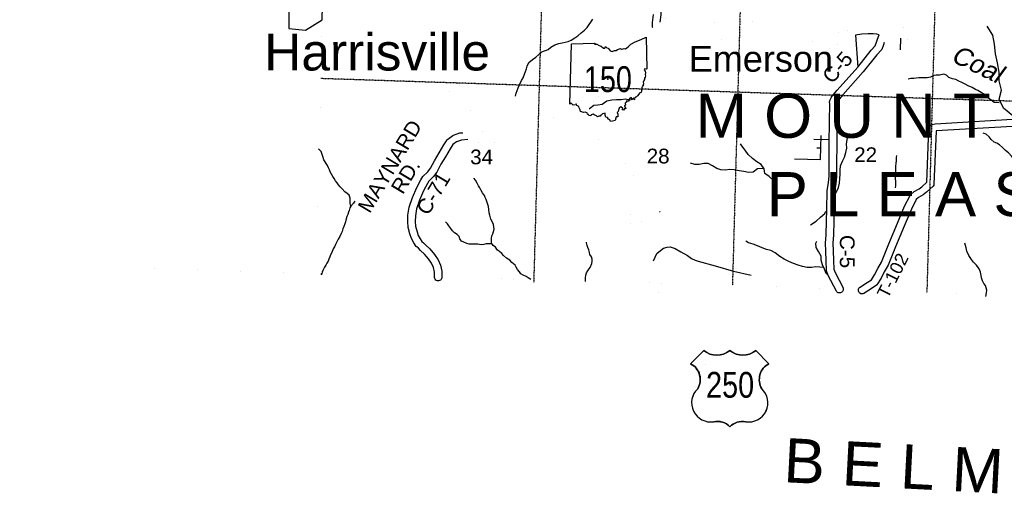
# Model space of a CAD drawing. Header units: feet. Extents: x -155 to 2562643, y -56 to 364810.
# Tile 2 of 121: x 2443888 to 2470608, y 177447 to 190513. Entities that reach past the tile are written whole.
import ezdxf
from ezdxf.enums import TextEntityAlignment as Align

# ---------------------------------------------------------------- set-up
doc = ezdxf.new("R2010")
doc.units = ezdxf.units.FT
doc.header["$MEASUREMENT"] = 0
for name, pattern in [('CENTER', [2, 1.25, -0.25, 0.25, -0.25]), ('HIDDEN2', [0.1875, 0.125, -0.0625]), ('water', [0])]:
    doc.linetypes.add(name, pattern=pattern)
for name, color, linetype in [('62', 7, 'Continuous'), ('COUNTY-LINE', 4, 'CENTER'), ('COUNTY-RD', 7, 'Continuous'), ('CR-TEXT', 7, 'Continuous'), ('HTEXT', 3, 'Continuous'), ('INCORPORATED', 3, 'Continuous'), ('MTEXT', 2, 'Continuous'), ('RT-MKR', 7, 'Continuous'), ('SECTION', 8, 'HIDDEN2'), ('SECTION-TEXT', 8, 'Continuous'), ('STATE-RT', 2, 'Continuous'), ('STREET-RURAL', 14, 'Continuous'), ('TR-TEXT', 6, 'Continuous'), ('TWP-RD', 6, 'Continuous'), ('WATER-TEXT', 1, 'Continuous'), ('WATERWAY', 14, 'water')]:
    doc.layers.add(name, color=color, linetype=linetype)
doc.styles.add('ARIAL', font='arial.ttf')

# ---------------------------------------------------------------- blocks, each defined once
blk = doc.blocks.new('US2')
at = {"layer": '62', "color": 0, "linetype": 'Continuous'}
for p, q in [((-565, 888), (-874, 579)), ((973, 579), (664, 888))]:
    blk.add_line(p, q, dxfattribs=at)
for centre, major_axis, start_param, end_param in [((-258, 1278), (0, 497), 2.475104, 3.808081), ((357, 1278), (0, 497), 2.475104, 3.808081), ((-1067, 206), (0, 420), 4.173388, 5.805154), ((1166, 206), (420, 0), 2.048828, 3.680594), ((-397, -341), (453, 0), 2.321367, 4.864724), ((496, -341), (0, 453), 2.989258, 5.532614), ((-245, -1186), (0, 406), 5.470171, 6.49043), ((352, -1213), (0, 430), 6.107976, 7.064164)]:
    blk.add_ellipse(centre, major_axis=major_axis, ratio=1, start_param=start_param, end_param=end_param, dxfattribs=at)
at = {"layer": 'RT-MKR', "color": 0, "linetype": 'Continuous'}
blk.add_lwpolyline([(-565, 888), (-874, 579), (-874, 579, -0.432186), (-706, -10), (-706, -10, 0.738096), (-328, -790), (-328, -790, -0.260744), (50, -908), (50, -908, -0.243707), (428, -790), (428, -790, 0.738096), (806, -10), (806, -10, -0.432186), (973, 579), (973, 579), (664, 888), (664, 888, -0.346154), (50, 888), (50, 888, -0.346154), (-565, 888)], format="xyb", close=True, dxfattribs=at)
at = {"layer": 'RT-MKR', "color": 0}
blk.add_point((57, 82), dxfattribs=at)
blk = doc.blocks.new('SR2')
at = {"layer": '62', "color": 0, "linetype": 'Continuous'}
blk.add_line((-813, -543), (-773, 884), dxfattribs=at)
for points in [[(-773, 884), (-219, 893), (-228, 876), (-175, 872), (-120, 842), (-73, 823), (-15, 777), (19, 778), (33, 815), (60, 786), (91, 781), (145, 713), (190, 698), (243, 722), (283, 725), (312, 749), (388, 768), (409, 756), (449, 759), (470, 768), (505, 760), (567, 812), (630, 873), (728, 931), (874, 985), (990, 1034), (1006, 294)], [(1006, 294), (989, 283), (963, 288), (945, 267), (967, 233), (977, 196), (968, 156), (977, 122), (971, 94), (954, 67), (949, 40), (934, 12), (936, -3), (922, -16), (924, -62), (918, -88), (920, -110), (898, -115), (903, -134), (889, -148), (892, -172), (876, -188), (892, -219), (879, -229), (869, -266), (841, -274), (785, -343), (765, -369), (742, -376), (730, -403), (703, -403), (661, -421), (634, -389), (587, -428), (582, -472), (522, -471), (524, -494), (511, -500), (499, -523), (506, -563), (478, -573), (481, -596), (499, -610), (507, -655), (478, -646), (453, -683), (428, -674), (437, -643), (394, -605), (354, -635), (334, -684), (333, -717), (304, -737), (323, -783), (319, -815), (320, -845), (283, -844), (260, -926)], [(260, -926), (195, -942), (151, -951), (135, -914), (103, -895), (82, -857), (36, -852), (25, -800), (20, -759), (-43, -769), (-61, -795), (-83, -801), (-96, -827), (-126, -829), (-159, -841), (-180, -816), (-234, -791), (-258, -778), (-308, -798), (-319, -822), (-359, -812), (-369, -785), (-393, -777), (-398, -748), (-450, -733), (-490, -739), (-559, -716), (-564, -679), (-588, -633), (-600, -602), (-644, -577), (-653, -540), (-667, -541), (-680, -556), (-729, -563), (-749, -548), (-776, -522), (-813, -543)]]:
    blk.add_lwpolyline(points, dxfattribs=at)
at = {"layer": 'RT-MKR', "color": 0, "linetype": 'Continuous'}
blk.add_lwpolyline([(-773, 884), (-219, 893), (-228, 876), (-175, 872), (-120, 842), (-73, 823), (-15, 777), (19, 778), (33, 815), (60, 786), (91, 781), (145, 713), (190, 698), (243, 722), (283, 725), (312, 749), (388, 768), (409, 756), (449, 759), (470, 768), (505, 760), (567, 812), (630, 873), (728, 931), (874, 985), (990, 1034), (1006, 294), (1006, 294), (989, 283), (963, 288), (945, 267), (967, 233), (977, 196), (968, 156), (977, 122), (971, 94), (954, 67), (949, 40), (934, 12), (936, -3), (922, -16), (924, -62), (918, -88), (920, -110), (898, -115), (903, -134), (889, -148), (892, -172), (876, -188), (892, -219), (879, -229), (869, -266), (841, -274), (785, -343), (765, -369), (742, -376), (730, -403), (703, -403), (661, -421), (634, -389), (587, -428), (582, -472), (522, -471), (524, -494), (511, -500), (499, -523), (506, -563), (478, -573), (481, -596), (499, -610), (507, -655), (478, -646), (453, -683), (428, -674), (437, -643), (394, -605), (354, -635), (334, -684), (333, -717), (304, -737), (323, -783), (319, -815), (320, -845), (283, -844), (260, -926), (260, -926), (195, -942), (151, -951), (135, -914), (103, -895), (82, -857), (36, -852), (25, -800), (20, -759), (-43, -769), (-61, -795), (-83, -801), (-96, -827), (-126, -829), (-159, -841), (-180, -816), (-234, -791), (-258, -778), (-308, -798), (-319, -822), (-359, -812), (-369, -785), (-393, -777), (-398, -748), (-450, -733), (-490, -739), (-559, -716), (-564, -679), (-588, -633), (-600, -602), (-644, -577), (-653, -540), (-667, -541), (-680, -556), (-729, -563), (-749, -548), (-776, -522), (-813, -543), (-813, -543), (-773, 884)], close=True, dxfattribs=at)
at = {"layer": 'RT-MKR', "color": 0}
blk.add_point((88, 48), dxfattribs=at)

msp = doc.modelspace()

# ---------------------------------------------------------------- linework, layer by layer
at = {"layer": 'COUNTY-LINE', "const_width": 0.04, "flags": 128}
for points in [[(2451935.99, 183626.87), (2452186.29, 194241.17), (2452356.47, 199888.32), (2452356.47, 199888.32), (2452537.05, 210912.9), (2452642.86, 215853.49), (2452642.86, 215853.49), (2453052.69, 231900.41), (2453052.69, 231900.41), (2453184.69, 237232.8), (2453471.4, 253160.5), (2453471.4, 253160.5), (2453538.39, 256176.6), (2453568.21, 261539.59), (2453606.32, 263882.44), (2454823.35, 263908.45), (2454835.46, 264767.7), (2454835.46, 264767.7), (2455013.2, 277384.76), (2455009.22, 279887.93), (2455009.22, 279887.93), (2444652.57, 279864.08), (2438092.07, 280026.05), (2423207.96, 280172.56)], [(2441380.76, 183953.99), (2454170.48, 183557.62), (2463159.92, 183315.29), (2479181, 182690.14), (2479181, 182690.14), (2484549.73, 182480.65), (2484585.23, 184226.4), (2484585.23, 184226.4), (2489097.79, 184092.14), (2502340.75, 183690.53)]]:
    msp.add_lwpolyline(points, dxfattribs=at)
at = {"layer": 'COUNTY-RD'}
for points in [[(2465755.62, 184451.72), (2465769.64, 184680.65), (2465778.84, 185044.06), (2465794.91, 185359.09), (2465799.66, 185865.76), (2465840.23, 186096.13), (2465857.87, 186270.06), (2465853.79, 186595), (2465859.32, 187158.5), (2465860.24, 187753.32), (2465861.57, 187900.31), (2465870.13, 188082.73), (2465869.67, 188212.08), (2465868.24, 188289.18), (2465870.22, 188304.11), (2465874.41, 188318.58), (2465916.65, 188410.05), (2465923.08, 188420.43), (2466071.2, 188604.82), (2466629.13, 189228.16), (2466994.95, 189687.96), (2467106.31, 189807.95), (2467143.95, 189902.76), (2467162.55, 189961.05)], [(2467352.05, 189897.02), (2467332.39, 189835.39), (2467281.86, 189708.13), (2467271.95, 189692.43), (2467146.73, 189557.49), (2466782.02, 189099.09), (2466223.78, 188475.4), (2466090.52, 188309.51), (2466068.77, 188262.42), (2466069.67, 188214.29), (2466070.15, 188078.4), (2466061.53, 187894.72), (2466060.24, 187752.27), (2466059.32, 187157.37), (2466053.81, 186595.27), (2466057.99, 186261.19), (2466038.47, 186068.66), (2465999.5, 185847.36), (2465994.87, 185353.06), (2465978.72, 185036.44), (2465969.48, 184672), (2465955.9, 184450.27), (2465965.66, 184241.8), (2465972.6, 183976.07), (2465980.6, 183747.32), (2466015.1, 183652.52), (2466231.16, 183235.79), (2466236.74, 183215.53), (2466237.99, 183194.55), (2466234.85, 183173.77), (2466227.45, 183154.08), (2466216.13, 183136.38), (2466201.36, 183121.4), (2466183.83, 183109.84), (2466164.25, 183102.16), (2466143.52, 183098.73), (2466122.51, 183099.68), (2466102.18, 183104.97), (2466083.37, 183114.39), (2466066.94, 183127.5), (2466053.6, 183143.74), (2465831.58, 183571.96), (2465784.55, 183701.19), (2465781.55, 183716.64), (2465772.7, 183969.96), (2465765.78, 184234.52)], [(2454422.38, 185034.18), (2454425.67, 185210.69), (2454460.52, 185424.88), (2454548.09, 185692.03), (2454668.95, 185959), (2454778.1, 186165), (2454832.32, 186254.77), (2454963.44, 186387.12), (2455036.51, 186485.07), (2455142.45, 186687.42), (2455268.37, 186897.29), (2455401.35, 187116.07), (2455492.59, 187256.86), (2455504.76, 187269.85), (2455642.44, 187372.44), (2455656.21, 187379.7), (2455836.17, 187441.33), (2455912.05, 187447.75)], [(2456052.89, 187258.96), (2455877.63, 187244.13), (2455743.16, 187198.07), (2455645.81, 187125.53), (2455570.75, 187009.72), (2455439.57, 186793.89), (2455316.94, 186589.51), (2455206.33, 186378.23), (2455115.38, 186256.31), (2454991.19, 186130.96), (2454952.2, 186066.4), (2454848.59, 185870.86), (2454734.76, 185619.42), (2454655.42, 185377.38), (2454625.37, 185192.68), (2454622.52, 185039.68), (2454632.02, 184910.98), (2454671.69, 184759.34), (2454705.69, 184659.2), (2454757.38, 184564.98), (2454803.4, 184495.09), (2454847.1, 184461.59), (2454906.46, 184391.74), (2455016.51, 184294.94), (2455142.51, 184143.38), (2455243.52, 184000.07), (2455304.63, 183851.99), (2455346.7, 183692.77), (2455348.35, 183678.69), (2455344.25, 183513.02), (2455336.81, 183487.76), (2455323.08, 183465.29), (2455304.02, 183447.15), (2455280.9, 183434.55), (2455255.29, 183428.36), (2455228.97, 183429.02), (2455203.71, 183436.46), (2455181.24, 183450.19), (2455163.1, 183469.25), (2455150.5, 183492.37), (2455144.31, 183517.98), (2455147.89, 183662.3), (2455114.67, 183788.01), (2455067.17, 183903.12), (2454983.63, 184021.64), (2454872.7, 184155.07), (2454763.47, 184251.15), (2454708.5, 184315.83), (2454661.66, 184351.74), (2454650.25, 184364), (2454585.9, 184461.73), (2454521.93, 184578.34), (2454480.01, 184701.8), (2454433.9, 184878.04)], [(2454433.9, 184878.04), (2454422.38, 185034.18)], [(2465765.78, 184234.52), (2465755.62, 184451.72)]]:
    msp.add_lwpolyline(points, dxfattribs=at)
at = {"layer": 'INCORPORATED'}
for points in [[(2451191.9, 190971.98), (2451191.9, 190271.94), (2451191.9, 190271.94), (2451640.19, 190232.72), (2451640.19, 190232.72), (2452098.32, 190510.55), (2452098.32, 190510.55), (2452107.04, 190880.28)], [(2466566.66, 190096.94), (2466629.13, 189228.16), (2466994.95, 189687.96), (2467106.31, 189807.95), (2467143.95, 189902.76), (2467169.61, 189983.19), (2467210.5, 190103.96), (2467149.98, 190117.83), (2467047.68, 190131.3), (2466915.75, 190129.95), (2466740.1, 190117.43), (2466566.66, 190096.94)]]:
    msp.add_lwpolyline(points, dxfattribs=at)
at = {"layer": 'SECTION'}
for points in [[(2458293.44, 199756.68), (2457837.19, 183385.64)], [(2463686.17, 199637.1), (2463229.9, 183312.56)], [(2468871.88, 196184.31), (2468506.19, 183106.68)], [(2484686.05, 187845.49), (2452060.7, 188915.35)]]:
    msp.add_lwpolyline(points, dxfattribs=at)
at = {"layer": 'STATE-RT', "color": 2, "linetype": 'Continuous'}
for points in [[(2452219.24, 190622.82, 0.05, 0.05, 0), (2452497.05, 190233.61, 0.05, 0.05, 0), (2452586.69, 190159.25, 0.05, 0.05, 0), (2452667.69, 190128.19, 0.05, 0.05, 0), (2452815.86, 190086.96, 0.05, 0.05, 0), (2452991.07, 189985.55, 0.05, 0.05, 0), (2453491.37, 189661.8, 0.05, 0.05, 0), (2453653.61, 189556.82, 0.05, 0.05, 0), (2453792.65, 189488.8, 0.05, 0.05, 0), (2453933.12, 189430.4, 0.05, 0.05, 0), (2454034.74, 189395.4, 0.05, 0.05, 0), (2454123, 189386.73, 0.05, 0.05, 0), (2454312.22, 189355.47, 0.05, 0.05, 0), (2454427.46, 189336.91, 0.05, 0.05, 0), (2454507.04, 189327.27, 0.05, 0.05, 0), (2454593.56, 189316.48, 0.05, 0.05, 0), (2454673.01, 189299.96, 0.05, 0.05, 0), (2454763.64, 189263.29, 0.05, 0.05, 0), (2454997.62, 189155.1, 0.05, 0.05, 0), (2455279.6, 189024.25, 0.05, 0.05, 0), (2455512.09, 188921.69, 0.05, 0.05, 0), (2455673.74, 188846.63, 0.05, 0.05, 0), (2455775.21, 188774.11, 0.05, 0.05, 0), (2455860.93, 188692.22, 0.05, 0.05, 0), (2455938.86, 188590.64, 0.05, 0.05, 0), (2456007.87, 188451.26, 0.05, 0.05, 0), (2456073.21, 188273.63, 0.05, 0.05, 0), (2456129.88, 188056.11, 0.05, 0.05, 0), (2456156.25, 187893, 0.05, 0.05, 0), (2456159.09, 187778.68, 0.05, 0.05, 0), (2456165.8, 187656.61, 0.05, 0.05, 0), (2456175.87, 187595.27, 0.05, 0.05, 0), (2456196.96, 187543.58, 0.05, 0.05, 0), (2456217, 187515.45, 0.05, 0.05, 0), (2456238.63, 187495.65, 0.05, 0.05, 0), (2456280.74, 187491.31, 0.05, 0.05, 0), (2456562.98, 187486.7, 0.05, 0.05, 0), (2456880.34, 187478.65, 0.05, 0.05, 0), (2457223.82, 187467.35, 0.05, 0.05, 0), (2457356.82, 187465.22, 0.05, 0.05, 0)], [(2457352, 187165.26, 0.05, 0.05, 0), (2457508.82, 187162.73, 0.05, 0.05, 0), (2457727.08, 187162.26, 0.05, 0.05, 0), (2458047.83, 187158.43, 0.05, 0.05, 0), (2458453.75, 187150.7, 0.05, 0.05, 0), (2458811.55, 187145.69, 0.05, 0.05, 0), (2459001.06, 187146.55, 0.05, 0.05, 0), (2459098.59, 187142.05, 0.05, 0.05, 0), (2459173.77, 187127.62, 0.05, 0.05, 0), (2459256.4, 187103.87, 0.05, 0.05, 0), (2459356.02, 187053.57, 0.05, 0.05, 0), (2459491.17, 186971.57, 0.05, 0.05, 0), (2459619.43, 186876.25, 0.05, 0.05, 0), (2459691.59, 186813.5, 0.05, 0.05, 0)], [(2459691.59, 186813.5, 0.05, 0.05, 0), (2459747.85, 186764.58, 0.05, 0.05, 0), (2459930.83, 186580.24, 0.05, 0.05, 0), (2460117.22, 186379.2, 0.05, 0.05, 0), (2460216.4, 186259.04, 0.05, 0.05, 0), (2460283.08, 186157.28, 0.05, 0.05, 0), (2460321.34, 186064.63, 0.05, 0.05, 0), (2460376.07, 185876.04, 0.05, 0.05, 0), (2460413.23, 185678.65, 0.05, 0.05, 0), (2460446.15, 185444.14, 0.05, 0.05, 0), (2460468.29, 185176.06, 0.05, 0.05, 0), (2460474.67, 184918.75, 0.05, 0.05, 0), (2460482.93, 184670.48, 0.05, 0.05, 0), (2460500.62, 184571.45, 0.05, 0.05, 0), (2460529.51, 184483.57, 0.05, 0.05, 0), (2460581.37, 184385.58, 0.05, 0.05, 0), (2460661.97, 184303.59, 0.05, 0.05, 0), (2460798.84, 184172.84, 0.05, 0.05, 0), (2460884.35, 184091.13, 0.05, 0.05, 0), (2460891.46, 184080.97, 0.05, 0.05, 0), (2460910.79, 184018.9, 0.05, 0.05, 0), (2460984.49, 183789.65, 0.05, 0.05, 0), (2461048.9, 183583.76, 0.05, 0.05, 0), (2461088.4, 183483.51, 0.05, 0.05, 0), (2461148.46, 183315.27, 0.05, 0.05, 0)], [(2459888.45, 187039.88, 0.05, 0.05, 0), (2459953.01, 186983.74, 0.05, 0.05, 0), (2460147.35, 186787.96, 0.05, 0.05, 0), (2460343.08, 186576.84, 0.05, 0.05, 0), (2460458.28, 186437.28, 0.05, 0.05, 0), (2460549.54, 186297.98, 0.05, 0.05, 0), (2460604.88, 186163.99, 0.05, 0.05, 0), (2460668.21, 185945.76, 0.05, 0.05, 0), (2460709.35, 185727.29, 0.05, 0.05, 0), (2460744.43, 185477.36, 0.05, 0.05, 0), (2460767.99, 185192.14, 0.05, 0.05, 0), (2460774.55, 184927.45, 0.05, 0.05, 0), (2460782.05, 184702, 0.05, 0.05, 0), (2460792.22, 184645.05, 0.05, 0.05, 0), (2460806.57, 184601.43, 0.05, 0.05, 0), (2460826.03, 184564.64, 0.05, 0.05, 0), (2460872.61, 184517.27, 0.05, 0.05, 0), (2461006.09, 184389.74, 0.05, 0.05, 0), (2461113.07, 184287.51, 0.05, 0.05, 0), (2461164, 184214.77, 0.05, 0.05, 0), (2461196.81, 184109.42, 0.05, 0.05, 0), (2461270.45, 183880.35, 0.05, 0.05, 0), (2461331.98, 183683.66, 0.05, 0.05, 0), (2461369.3, 183588.97, 0.05, 0.05, 0), (2461431, 183416.13, 0.05, 0.05, 0)], [(2461148.37, 183315.54, 0.05, 0.05, 0), (2461285.86, 182928.05, 0.05, 0.05, 0), (2461455.4, 182458.35, 0.05, 0.05, 0), (2461616.32, 182020.63, 0.05, 0.05, 0), (2461753.74, 181653.11, 0.05, 0.05, 0), (2461847.9, 181402.35, 0.05, 0.05, 0), (2461909.57, 181259.06, 0.05, 0.05, 0), (2461961.92, 181169.73, 0.05, 0.05, 0), (2462046.93, 181087.62, 0.05, 0.05, 0), (2462152.95, 181014.98, 0.05, 0.05, 0), (2462299.75, 180929.12, 0.05, 0.05, 0), (2462436.5, 180856.28, 0.05, 0.05, 0), (2462588.58, 180794.32, 0.05, 0.05, 0), (2462730.67, 180745.39, 0.05, 0.05, 0), (2462776.35, 180721.39, 0.05, 0.05, 0), (2462851.07, 180671.7, 0.05, 0.05, 0), (2462978.73, 180574.66, 0.05, 0.05, 0), (2462994.16, 180561.85, 0.05, 0.05, 0)], [(2461431.09, 183415.86, 0.05, 0.05, 0), (2461568.32, 183029.13, 0.05, 0.05, 0), (2461737.28, 182561.03, 0.05, 0.05, 0), (2461897.6, 182124.93, 0.05, 0.05, 0), (2462034.66, 181758.37, 0.05, 0.05, 0), (2462126.26, 181514.45, 0.05, 0.05, 0), (2462177.79, 181394.72, 0.05, 0.05, 0), (2462199.94, 181356.91, 0.05, 0.05, 0), (2462237.25, 181320.88, 0.05, 0.05, 0), (2462313.67, 181268.52, 0.05, 0.05, 0), (2462446.05, 181191.1, 0.05, 0.05, 0), (2462563.94, 181128.3, 0.05, 0.05, 0), (2462694.1, 181075.28, 0.05, 0.05, 0), (2462849.99, 181021.59, 0.05, 0.05, 0), (2462929.59, 180979.75, 0.05, 0.05, 0), (2463025.07, 180916.26, 0.05, 0.05, 0), (2463165.41, 180809.6, 0.05, 0.05, 0), (2463185.8, 180792.67, 0.05, 0.05, 0)]]:
    msp.add_lwpolyline(points, format="xyseb", dxfattribs=at)
at = {"layer": 'STATE-RT', "color": 2, "linetype": 'Continuous', "const_width": 0.05}
for points in [[(2461262.62, 190446.87), (2461298.26, 190471.76), (2461510.11, 190618.09)], [(2462441.01, 190626.73), (2462680.58, 190484.11), (2462944.61, 190324.01), (2463138.78, 190207.87), (2463190.45, 190185.49), (2463216.27, 190181.69), (2463254.27, 190182.66), (2463288.87, 190192.54), (2463362.69, 190233.53), (2463459.6, 190307.98), (2463618.28, 190407.4), (2463716.29, 190451.18), (2463810.46, 190481.63), (2463926.02, 190487.11), (2464079.01, 190486.79), (2464263.57, 190478.26), (2464392.7, 190449.3), (2464493.82, 190408.77), (2464620.61, 190346.82), (2464746.87, 190263.97), (2464869.95, 190181.98), (2465046.71, 190061.48), (2465149.16, 189998.4), (2465223.85, 189958.96), (2465291.51, 189933.14), (2465403.8, 189912.19), (2465490.09, 189904.4), (2465524.36, 189906.29), (2465572.98, 189924.39), (2465648.92, 189959.4), (2465781.14, 190025), (2465929.55, 190093.73), (2466042.58, 190137.71), (2466194.06, 190187.61), (2466348.54, 190217.91), (2466547.47, 190245.72), (2466725.96, 190266.8), (2466909.64, 190279.9), (2467056.75, 190281.4), (2467176.61, 190265.62), (2467289.74, 190239.65), (2467357.56, 190212.15), (2467464.52, 190175.62), (2467550.92, 190151.43), (2467617.17, 190140.78), (2467668.21, 190140.66), (2467705.07, 190145.08), (2467722.3, 190151.53), (2467764.6, 190192.5), (2467882.48, 190332.68), (2468038.91, 190530.79)], [(2467352.05, 189897.02), (2467375.54, 189889), (2467486.46, 189857.95), (2467592.85, 189840.84), (2467685.77, 189840.62), (2467776.51, 189851.5), (2467886.06, 189892.49), (2467984.34, 189987.68), (2468115.06, 190143.14), (2468272.69, 190342.77), (2468433.44, 190539.01), (2468459.37, 190568.81), (2468466.67, 190572.86), (2468532.03, 190587.45), (2468686.78, 190611.15), (2468963.81, 190662.79)], [(2451975.06, 190448.54), (2452275.51, 190027.59), (2452433.17, 189896.83), (2452573.55, 189842.99), (2452698.64, 189808.18), (2452834.33, 189729.63), (2453328.39, 189409.94), (2453505.67, 189295.22), (2453669.03, 189215.3), (2453826.58, 189149.8), (2453970.34, 189100.28), (2454083.84, 189089.13), (2454263.92, 189059.39), (2454385.56, 189039.79), (2454470.44, 189029.51), (2454544.38, 189020.28), (2454585.51, 189011.74), (2454644.34, 188987.93), (2454871.52, 188882.88), (2455155.9, 188750.93), (2455388.37, 188648.37), (2455522.04, 188586.31), (2455583.41, 188542.45), (2455636.97, 188491.28), (2455683, 188431.28), (2455731.87, 188332.58), (2455786.59, 188183.81), (2455836, 187994.21), (2455856.85, 187865.22), (2455859.29, 187766.72), (2455867.14, 187623.97), (2455885.33, 187513.27), (2455912.05, 187447.75)], [(2457671.29, 187462.38), (2457690.71, 187479.62), (2457824.04, 187550.9), (2457969.93, 187630.86), (2458074.91, 187695.53), (2458140.04, 187741.58), (2458197.61, 187784.78), (2458268.26, 187818.19), (2458350.18, 187846.36), (2458574.56, 187907.28), (2458644.77, 187927.25), (2458665.65, 187937.98), (2458686.02, 187955.22), (2458772.28, 188044.37), (2458932.57, 188199.12), (2459074.55, 188334.77), (2459282.48, 188539.97), (2459405.43, 188652.88), (2459556.79, 188783.46), (2459705.76, 188908.3), (2459756.41, 188954.92), (2459820.01, 189031.48), (2459909.78, 189139.04), (2459984.16, 189220.02), (2460053.88, 189275.91), (2460152.88, 189366.73), (2460244.27, 189453.45), (2460341.43, 189558.01), (2460439.06, 189685.13), (2460590.3, 189871.69), (2460662.92, 189966.6), (2460734.82, 190032.45), (2460863.54, 190136.25), (2460994.96, 190236.55), (2461068.06, 190299.7)], [(2458253.74, 187454.56), (2458316.7, 187499.08), (2458353.35, 187526.58), (2458381.5, 187539.89), (2458438.36, 187559.44), (2458654.9, 187618.24), (2458755.43, 187646.83), (2458833.27, 187686.82), (2458891.24, 187735.88), (2458984.32, 187832.09), (2459140.37, 187982.74), (2459283.55, 188119.53), (2459489.38, 188322.65), (2459604.93, 188428.78), (2459751.13, 188554.9), (2459903.8, 188682.84), (2459974.35, 188747.78), (2460050.55, 188839.52), (2460135.54, 188941.34), (2460189.64, 189000.24), (2460249.32, 189048.09), (2460357.54, 189147.37), (2460457.61, 189242.33), (2460570.77, 189364.11), (2460674.58, 189499.27), (2460826, 189686.05), (2460885.08, 189763.26), (2460930.48, 189804.85), (2461048.74, 189900.21), (2461184.2, 190003.59), (2461320.77, 190121.57), (2461469.4, 190225.36), (2461674.31, 190366.89), (2461788.45, 190437.41), (2461844.7, 190466.69), (2461897.44, 190483.1), (2461946.89, 190489.9), (2462005.62, 190490.02), (2462082.83, 190472.33), (2462165.19, 190442.88), (2462286.71, 190369.45), (2462526.08, 190226.95), (2462789.83, 190067.01), (2463001.58, 189940.37), (2463107.57, 189894.45), (2463198.13, 189881.13), (2463300.01, 189883.72), (2463404.39, 189913.54), (2463527.79, 189982.05), (2463631.02, 190061.36), (2463759.8, 190142.04), (2463823.93, 190170.7), (2463864.66, 190183.87), (2463932.82, 190187.09), (2464071.77, 190186.81), (2464223.51, 190179.8), (2464303.48, 190161.86), (2464372, 190134.39), (2464471.89, 190085.6), (2464581.41, 190013.73), (2464702.29, 189933.2), (2464883.49, 189809.68), (2465000.32, 189737.74), (2465099.87, 189685.18), (2465209.85, 189643.2), (2465362.72, 189614.67), (2465484.83, 189603.66), (2465586.34, 189609.25), (2465688.28, 189647.21), (2465778.4, 189688.76), (2465910.86, 189754.46), (2466047.09, 189817.55), (2466143.98, 189855.25), (2466270.16, 189896.81), (2466398.22, 189921.93), (2466577.44, 189946.99)], [(2457356.84, 187465.22), (2457511.56, 187462.73), (2457671.29, 187462.38)], [(2458253.74, 187454.56), (2458458.71, 187450.66), (2458812.97, 187445.69), (2459007.3, 187446.59), (2459133.97, 187440.73), (2459243.63, 187419.68), (2459366.4, 187384.39), (2459501.66, 187316.11), (2459658.83, 187220.75), (2459807.61, 187110.17), (2459888.45, 187039.88)], [(2456052.89, 187258.96), (2456066.4, 187246.59), (2456149.81, 187203.21), (2456262.9, 187191.57), (2456556.72, 187186.76), (2456871.6, 187178.77), (2457216.48, 187167.43), (2457352.02, 187165.26)]]:
    msp.add_lwpolyline(points, dxfattribs=at)
at = {"layer": 'STREET-RURAL'}
for points in [[(2467786.98, 190015.58), (2467779.82, 189698.46)], [(2465620.79, 186719.06), (2465638.07, 187370.37)], [(2465438.25, 187267.7), (2465847.92, 187262.93)], [(2465521.63, 187035.95), (2465629.2, 187035.99)], [(2464918.64, 186740.59), (2465620.79, 186719.06)], [(2461084.05, 183970.06), (2461176.54, 184174.05), (2461277.21, 184250.04), (2461360.12, 184311.67), (2461455.54, 184341.37), (2461541.36, 184346.79), (2461673.83, 184308.78), (2461833.12, 184218.97), (2462012.57, 184117.44), (2462115.8, 184034.75), (2462216.44, 183988.18), (2462296.14, 183965.53)], [(2462296.14, 183965.53), (2462764.38, 183832.41), (2463262.1, 183693.91), (2463739.41, 183581.18)]]:
    msp.add_lwpolyline(points, dxfattribs=at)
at = {"layer": 'TWP-RD'}
for points in [[(2459461.64, 192128.25), (2459526.77, 191998.87), (2459581.66, 191860.32), (2459634.51, 191750.06), (2459690.61, 191672.42), (2459811.4, 191612.97), (2459925.6, 191586.15), (2460088.49, 191605.84), (2460240.32, 191614.99), (2460351.91, 191614.82), (2460372.5, 191610.4), (2460516.84, 191545.69), (2461003.77, 191249.56), (2461144.57, 191107.12), (2461203.13, 191060.96), (2461217.05, 191043.88), (2461276.92, 190924.29), (2461282.28, 190902.13), (2461284.98, 190641.38), (2461262.62, 190446.87)], [(2461068.06, 190299.7), (2461065.14, 190312.33), (2461063.54, 190398.24), (2461060.4, 190439.02), (2461084.86, 190651.8)], [(2471145.43, 187630.72), (2468763.59, 187493.45), (2468761.64, 187492.85), (2468699.61, 186047.32), (2468691.99, 186022.65), (2468678.35, 186000.72), (2468499.22, 185831.31), (2468410.27, 185759.28), (2468279.09, 185688.23), (2468218.45, 185630.95), (2468085.42, 185373.78), (2467893.69, 184911.52), (2467658.34, 184352.66), (2467453.17, 183850.31), (2467348.84, 183672.74), (2467263.35, 183496.7), (2467153.32, 183323.83), (2467137.57, 183308.16), (2466990.77, 183215.79), (2466791.76, 183084.56), (2466766.78, 183076.25), (2466740.5, 183074.68), (2466714.7, 183079.98), (2466691.15, 183091.77), (2466671.47, 183109.24), (2466656.97, 183131.23), (2466648.66, 183156.21), (2466647.09, 183182.49), (2466652.39, 183208.29), (2466664.18, 183231.84), (2466681.65, 183251.52), (2466882.45, 183383.93), (2467002.63, 183459.55), (2467088.46, 183594.41), (2467172.4, 183767.24), (2467273.45, 183939.23), (2467473.6, 184429.29), (2467709.16, 184988.65), (2467903.9, 185458.18), (2468052.49, 185745.42), (2468062.64, 185758.89), (2468160.8, 185851.61), (2468298.77, 185926.34), (2468367.37, 185981.89), (2468502.09, 186109.31), (2468563.6, 187542.64), (2468569.93, 187565.08), (2468608.9, 187635.22), (2468626.61, 187653.77), (2468648.41, 187667.25), (2468727.89, 187691.73), (2471126.36, 187829.96)]]:
    msp.add_lwpolyline(points, dxfattribs=at)
at = {"layer": 'WATERWAY'}
for points in [[(2457341.59, 188441.89), (2457357.2, 188520.45), (2457384.92, 188595.05), (2457418.7, 188667.68), (2457460.36, 188766.51), (2457508.07, 188865.38), (2457553.92, 188940.1), (2457591.59, 189032.87), (2457613.3, 189103.41), (2457641.01, 189180.03), (2457662.71, 189250.57), (2457704.38, 189349.4), (2457804.53, 189436.52), (2457890.73, 189499.4), (2457974.88, 189568.31), (2458057.02, 189637.21), (2458225.78, 189702.6), (2458305.93, 189767.46), (2458408.24, 189832.46), (2458522.83, 189865.34), (2458609.31, 189883.96), (2458691.77, 189902.57), (2458772.19, 189925.18), (2458854.55, 189959.88), (2458956.9, 190016.83), (2459037.09, 190075.65), (2459123.16, 190158.66), (2459213.34, 190229.61), (2459285.41, 190298.45), (2459345.32, 190379.28), (2459387.16, 190449.95), (2459441.04, 190528.74)], [(2471204.64, 187839.71), (2471089.27, 187891.31), (2470841.67, 187905.6), (2470582.76, 188111.25), (2470468.47, 188358.28), (2470535.28, 188604.62), (2470465.27, 188849.96), (2470469.71, 189093.83), (2470425.85, 189341.37), (2470367.89, 189588.81), (2470344.09, 189844.57), (2470296.18, 190094.09), (2470147.7, 190338.85)], [(2470468.47, 188255.34), (2470335.49, 188262.59), (2470254.5, 188330.5), (2470183.66, 188384.4), (2470058.13, 188488.26), (2469981.26, 188540.1), (2469894.33, 188591.88), (2469827.67, 188621.66), (2469738.72, 188673.43), (2469629.68, 188717.04), (2469544.8, 188762.8), (2469455.9, 188806.52), (2469377.09, 188848.3), (2469292.26, 188886.01), (2469205.49, 188911.64), (2469106.57, 188947.26), (2469041.75, 189005.22), (2468963.03, 189032.91), (2468852.39, 189012.12), (2468755.71, 189011.54), (2468693.36, 188999.1), (2468607.03, 188956.33), (2468516.51, 188937.68), (2468439.99, 188935.2), (2468365.46, 188936.77), (2468284.91, 188934.27), (2468216.48, 188927.82), (2468154.08, 188921.41), (2468075.56, 188916.91), (2467997.13, 188898.34)], [(2460594.35, 188343.29), (2460556.58, 188358.64), (2460441.96, 188329.78), (2460324.95, 188359.26), (2460210.3, 188336.44), (2460087.43, 188337.71), (2459954.56, 188328.86), (2459817.75, 188305.91), (2459699.53, 188210.64), (2459580.82, 188191.82), (2459466.03, 188189.12), (2459349.81, 188095.87), (2459345.79, 188093.84)], [(2465988.97, 185718.97), (2465989.24, 185719.62), (2466052.9, 185842.72), (2466104.53, 185957.71), (2466135.99, 186078.61), (2466147.28, 186203.41), (2466154.6, 186318.13), (2466153.86, 186434.81), (2466163.18, 186551.55), (2466214.78, 186672.57), (2466272.45, 186787.6), (2466307.95, 186906.51), (2466335.39, 187025.37), (2466328.61, 187140.01), (2466345.97, 187260.82), (2466353.47, 187311.2)], [(2471894.98, 186599.88), (2471736.04, 186525.76), (2471645.52, 186521.06), (2471571.14, 186510.44), (2471488.66, 186505.8), (2471410.26, 186495.14), (2471323.76, 186490.47), (2471241.11, 186514.04), (2471160.37, 186551.74), (2471079.69, 186581.37), (2470999.14, 186590.85), (2470924.26, 186656.8), (2470867.43, 186730.94), (2470808.59, 186805.07), (2470723.45, 186901.17), (2470644.57, 186963.05), (2470561.54, 187045.06), (2470480.59, 187115), (2470405.83, 187162.81), (2470331.22, 187186.44), (2470252.26, 187260.42), (2470195.42, 187336.58), (2470120.52, 187406.55), (2470037.86, 187430.13)], [(2464405.49, 186006.88), (2464386.03, 186035.89), (2464349.05, 186150.34), (2464227.51, 186260.26), (2464110.16, 186344.05), (2464087.22, 186466.63), (2464013.97, 186582.88), (2463892.64, 186658.6), (2463773.27, 186744.39), (2463657.76, 186854.34), (2463574.45, 186970.53), (2463487.09, 187088.7), (2463445.72, 187144)], [(2452873.77, 185452.67), (2452857.09, 185528.54), (2452858.48, 185602.94), (2452855.91, 185671.28), (2452827.14, 185749.48), (2452776.54, 185795.34), (2452709.81, 185847.11), (2452642.9, 185920.99), (2452588.19, 185976.88), (2452543.53, 186032.84), (2452504.88, 186090.85), (2452460.25, 186142.79), (2452419.55, 186204.81), (2452384.95, 186258.84), (2452350.3, 186318.89), (2452315.64, 186380.96), (2452291.07, 186437.07), (2452268.47, 186497.22), (2452243.88, 186555.34), (2452209.3, 186607.35), (2452178.75, 186657.39), (2452146.13, 186715.45), (2452125.57, 186771.59), (2452109.06, 186825.75), (2452088.5, 186881.89), (2452065.96, 186936.01), (2452015.25, 186993.93), (2451999.11, 187001.85)], [(2467659.96, 185953.48), (2467663.09, 186009.34), (2467664.71, 186071.71), (2467662.31, 186132.05), (2467655.88, 186192.37), (2467657.18, 186305.04), (2467662.73, 186381.53), (2467664.34, 186445.91), (2467667.76, 186540.49), (2467673.33, 186614.96), (2467678.87, 186693.46), (2467686.44, 186769.95), (2467692.1, 186830.34)], [(2464079.17, 186479.4), (2463914, 186467.6), (2463791.75, 186372.31), (2463662.9, 186365.5), (2463537.84, 186394.92), (2463410.83, 186414.28), (2463275.73, 186437.61), (2463158.86, 186446.96), (2463040.11, 186434.18), (2462919.22, 186441.5), (2462804.22, 186472.99), (2462688.96, 186544.73), (2462567.68, 186612.4), (2462450.87, 186611.69), (2462328.21, 186580.78), (2462209.33, 186588.11), (2462088.29, 186619.57)], [(2457756.01, 183463.08), (2457685.23, 183508.92), (2457628.58, 183548.82), (2457551.86, 183578.53), (2457485.16, 183614.34), (2457450.57, 183670.47), (2457393.74, 183738.53), (2457361.16, 183794.66), (2457332.58, 183854.85), (2457239.46, 183928.72), (2457186.7, 183990.77), (2457101.79, 184040.56), (2457018.73, 184116.51), (2456974.07, 184170.56), (2456913.32, 184222.5), (2456858.67, 184264.42), (2456799.75, 184344.54), (2456733, 184390.41), (2456688.3, 184450.5), (2456691.93, 184512.89), (2456689.52, 184575.24), (2456703.16, 184647.75), (2456730.98, 184706.26), (2456748.74, 184764.71), (2456762.44, 184827.16), (2456757.97, 184895.53), (2456747.52, 184955.83), (2456710.71, 185042.11), (2456678.1, 185102.27), (2456647.21, 185208.71), (2456626.66, 185272.97), (2456618.02, 185365.46), (2456607.46, 185441.85), (2456595.03, 185496.09), (2456578.57, 185550.31), (2456547.84, 185632.61), (2456523.32, 185686.79), (2456504.84, 185743.01), (2456449.97, 185819.12), (2456409.32, 185877.22), (2456372.62, 185947.42), (2456338, 186007.56), (2456301.28, 186079.77), (2456258.49, 186157.97), (2456209.77, 186218.04)], [(2452982.4, 185585.54), (2452947.41, 185539.27), (2452875.76, 185456.29), (2452848.05, 185405.82), (2452826.51, 185337.3), (2452808.84, 185286.9), (2452791.23, 185228.46), (2452765.58, 185171.97), (2452748.01, 185109.5), (2452726.53, 185032.94), (2452710.95, 184972.5), (2452683.4, 184901.92), (2452661.83, 184837.42), (2452640.32, 184764.88), (2452612.64, 184710.38), (2452573.14, 184627.65), (2452531.47, 184562.99), (2452493.91, 184488.31), (2452458.34, 184415.66), (2452426.7, 184353.1), (2452397.05, 184294.56), (2452355.63, 184199.75), (2452326.05, 184131.17), (2452306.41, 184076.73), (2452276.77, 184016.19), (2452255.08, 183965.76), (2452227.4, 183911.26), (2452195.75, 183850.71), (2452164.03, 183798.19), (2452126.42, 183729.55), (2452094.81, 183662.96), (2452075.93, 183592.85), (2452077, 183630.65)], [(2461254.74, 185312.9), (2461269.87, 185307.6)], [(2465345.47, 184949.4), (2465502.09, 185046.74), (2465622.24, 185156.11), (2465736.44, 185251.35), (2465766.77, 185321.65)], [(2456676.35, 184430.31), (2456613.91, 184429.93), (2456545.41, 184433.54), (2456483.09, 184415.06), (2456408.61, 184408.58), (2456319.92, 184420.11), (2456229.28, 184421.58), (2456146.69, 184423.1), (2456086.26, 184424.74), (2456023.74, 184438.45), (2455942.92, 184478.2), (2455876.29, 184503.95), (2455833.56, 184572.1), (2455811.02, 184632.32), (2455764.34, 184688.37), (2455683.49, 184734.15), (2455630.78, 184788.16), (2455592.11, 184850.29), (2455535.26, 184922.37), (2455496.65, 184976.46), (2455443.93, 185032.48)], [(2459244.75, 183409.67), (2459246.15, 183506.25), (2459251.7, 183582.73), (2459267.39, 183649.21), (2459319.33, 183715.92), (2459371.21, 183792.68), (2459410.82, 183897.53), (2459426.54, 183959.99), (2459420.11, 184020.31), (2459401.61, 184078.54), (2459362.91, 184146.71), (2459348.47, 184200.95), (2459329.89, 184271.25), (2459305.34, 184331.46), (2459284.84, 184387.66), (2459268.29, 184455.97), (2459266.19, 184475.69)], [(2465713.03, 183785.58), (2465497.91, 183807.42), (2465375.18, 183788.58), (2465256.34, 183789.88), (2465133.29, 183819.31), (2465014.25, 183852.8), (2464883.03, 183900.29), (2464761.83, 183955.89), (2464632.54, 184017.48), (2464515.26, 184089.2), (2464391.77, 184189.05), (2464274.55, 184252.73), (2464155.56, 184278.16), (2464036.46, 184319.69), (2463913.24, 184377.3), (2463790.11, 184418.8), (2463669.02, 184458.31), (2463593.97, 184503.43)], [(2465821.12, 183588.81), (2465776.99, 183630.05), (2465729.92, 183746.45), (2465678.81, 183864.85), (2465641.79, 183985.33), (2465637.02, 184101.99), (2465563.76, 184220.25), (2465500.58, 184336.55), (2465489.78, 184451.16), (2465523.13, 184501.39)], [(2470105.2, 183002.25), (2470126.72, 183100.96), (2470132.29, 183175.44), (2470115.78, 183237.7), (2470095.25, 183297.93), (2470056.59, 183360.07), (2470017.86, 183432.26), (2469987.16, 183508.53), (2469982.75, 183568.86), (2469964.04, 183661.29), (2469929.18, 183757.65), (2469856.04, 183857.8), (2469770.96, 183933.74), (2469714.11, 184005.82), (2469648.94, 184118.09), (2469591.81, 184234.43), (2469569.1, 184320.81), (2469538.07, 184449.38), (2469537.77, 184451.48)]]:
    msp.add_lwpolyline(points, dxfattribs=at)

# ---------------------------------------------------------------- block references
at = {"layer": 'RT-MKR', "xscale": 1.150001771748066, "yscale": 1.150001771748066}
for name, p in [('SR2', (2459749.87, 188845.9)), ('US2', (2463101.25, 180513.17))]:
    msp.add_blockref(name, p, dxfattribs=at)

# ---------------------------------------------------------------- texts
at = {"layer": 'CR-TEXT', "style": 'ARIAL'}
for s, rotation, p in [('C-5', 49, (2466025.91, 188671.61)), ('MAYNARD', 59, (2453486.98, 185174.99)), ('RD.', 59, (2454385.97, 185688.69)), ('C-71', 59, (2455074.79, 185116.61)), ('C-5', 270, (2466025.92, 184672.92))]:
    msp.add_text(s, height=400, rotation=rotation, dxfattribs=at).set_placement(p, align=Align.BOTTOM_LEFT)
at = {"layer": 'HTEXT', "style": 'ARIAL'}
for s, p in [('M O U N T', (2466232.7, 187907.9)), ('P L E A S A N T', (2470170.06, 185778.91))]:
    msp.add_text(s, height=1200, dxfattribs=at).set_placement(p, align=Align.MIDDLE_CENTER)
msp.add_text('B E L M O N T', height=1200, rotation=357, dxfattribs=at).set_placement((2470103.35, 178881.18), align=Align.TOP_CENTER)
at = {"layer": 'MTEXT', "style": 'ARIAL'}
msp.add_text('Harrisville', height=1000, dxfattribs=at).set_placement((2456653.87, 190135.48), align=Align.TOP_RIGHT)
msp.add_text('Emerson', height=700, dxfattribs=at).set_placement((2462045.44, 188891.46), align=Align.BOTTOM_LEFT)
at = {"layer": 'RT-MKR', "style": 'ARIAL', "width": 0.8}
for s, p in [('150', (2459850.67, 188900.69)), ('250', (2463166.73, 180607.57))]:
    msp.add_text(s, height=700, dxfattribs=at).set_placement(p, align=Align.MIDDLE)
at = {"layer": 'SECTION-TEXT', "style": 'ARIAL'}
for s, p in [('22', (2466844.7, 186529.55)), ('34', (2456424.35, 186469.82)), ('28', (2461213.84, 186493.49))]:
    msp.add_text(s, height=400, dxfattribs=at).set_placement(p, align=Align.BOTTOM_CENTER)
at = {"layer": 'TR-TEXT', "style": 'ARIAL'}
msp.add_text('T-102', height=350, rotation=63, dxfattribs=at).set_placement((2467539.74, 182874.5), align=Align.BOTTOM_LEFT)
at = {"layer": 'WATER-TEXT', "style": 'ARIAL', "oblique": 10}
msp.add_text('Coal', height=500, rotation=334, dxfattribs=at).set_placement((2469705.94, 188954.01), align=Align.BOTTOM_CENTER)

doc.saveas('drawing.dxf')
